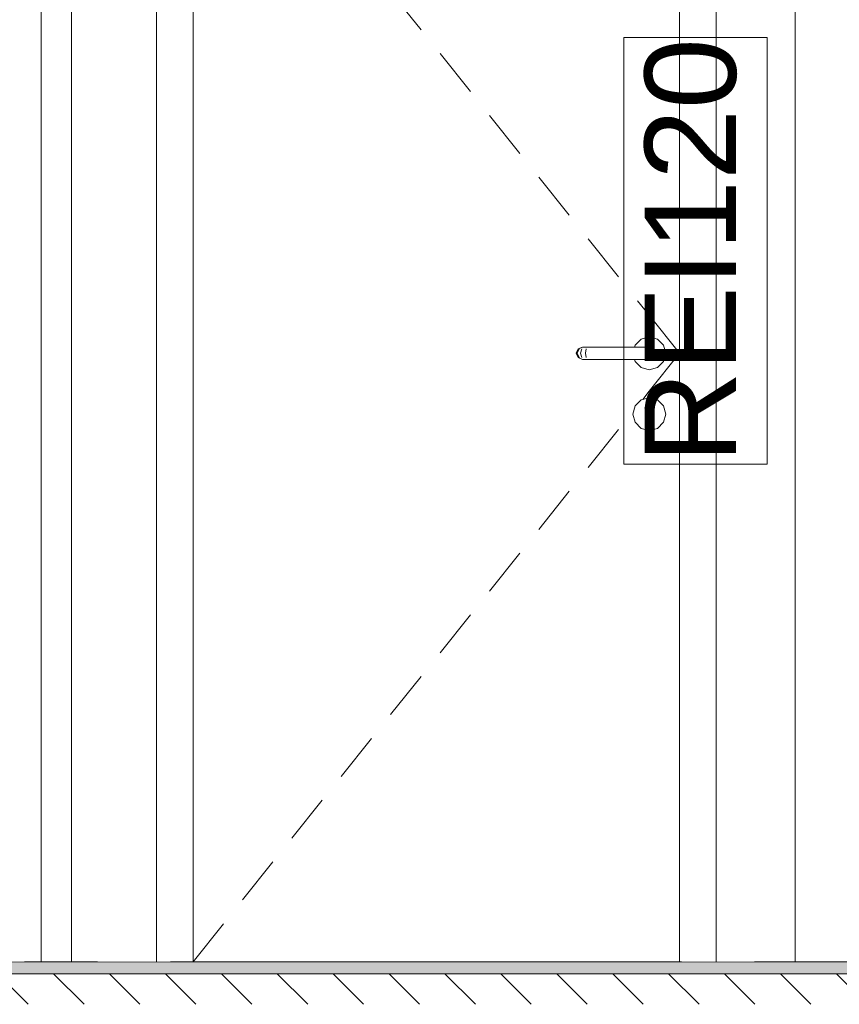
# Model space of a CAD drawing. Header units: millimetres. Extents: x 90539 to 127778, y -34922 to 14506.
# Tile 33 of 256: x 100673 to 102020, y 2820 to 4438. Entities that reach past the tile are written whole.
import ezdxf

# ---------------------------------------------------------------- set-up
doc = ezdxf.new("R2010")
doc.units = ezdxf.units.MM
doc.header["$MEASUREMENT"] = 0
doc.linetypes.add('Przerywana', pattern=[240, 120, -120])
doc.linetypes.add('Wipeout_Contour', pattern=[1000, 0, -1000])
for name, color, linetype, lineweight, true_color in [('0_Nr_pióra__85', 7, 'Continuous', 13, 0x80c2ff), ('Nowe_A-Wymiary-Wewnętrzne_Nr_pióra__45', 7, 'Continuous', 15, 0x40a5ff), ('Nowe_A-Wymiary-Wewnętrzne_Nr_pióra__85', 7, 'Continuous', 13, 0x80c2ff), ('Nowe_A-Wymiary-Zewnętrzne_Nr_pióra__45', 7, 'Continuous', 15, 0x40a5ff), ('Nowe_A-Wymiary-Zewnętrzne_Nr_pióra__85', 7, 'Continuous', 13, 0x80c2ff)]:
    doc.layers.add(name, color=color, linetype=linetype, lineweight=lineweight, true_color=true_color)
for name, color, linetype in [('Nowe_A-Posadzki', 7, 'Continuous'), ('Nowe_A-Wymiary-Wewnętrzne', 7, 'Continuous'), ('Nowe_A-Wymiary-Zewnętrzne', 7, 'Continuous'), ('Nowe_A-Ściany-Wewnętrzne', 7, 'Continuous'), ('Nowe_Drzwi Archicad', 7, 'Continuous')]:
    doc.layers.add(name, color=color, linetype=linetype)
for name, color, linetype, lineweight in [('Nowe_A-Posadzki_Nr_pióra__9', 7, 'Continuous', 13), ('Nowe_A-PPOŻ_Nr_pióra__20', 1, 'Continuous', 13), ('Nowe_A-Wymiary-Wewnętrzne_Nr_pióra__46', 5, 'Continuous', 15), ('Nowe_A-Wymiary-Zewnętrzne_Nr_pióra__46', 5, 'Continuous', 15), ('Nowe_Drzwi Archicad_Nr_pióra__23', 7, 'Continuous', 15), ('Nowe_Drzwi Archicad_Nr_pióra__3', 7, 'Continuous', 13), ('Nowe_Drzwi Archicad_Nr_pióra__87', 7, 'Continuous', 13)]:
    doc.layers.add(name, color=color, linetype=linetype, lineweight=lineweight)
doc.styles.add('STYL_AUTOMATYCZNY_1', font='arial.ttf')
doc.styles.add('STYL_AUTOMATYCZNY_2', font='arial.ttf')
doc.dimstyles.new('STYL_AUTOMATYCZNY__1', dxfattribs={"dimtxt": 125, "dimasz": 47.5, "dimexe": 0.18, "dimexo": 20, "dimgap": 0, "dimtad": 1, "dimdec": 1, "dimlfac": 0.1, "dimzin": 0, "dimdsep": 46, "dimtxsty": 'STYL_AUTOMATYCZNY_2', "dimblk": 'ARROWHEAD_11', "dimblk1": 'ARROWHEAD_11', "dimblk2": 'ARROWHEAD_11', "dimcen": 0.09, "dimclrd": 256, "dimclre": 256, "dimclrt": 5, "dimadec": 1, "dimazin": 0, "dimtfac": 1, "dimtdec": 4, "dimtmove": 0, "dimatfit": 3, "dimfxl": 0, "dimtolj": 1, "dimtzin": 0, "dimarcsym": 0})

# ---------------------------------------------------------------- blocks, each defined once
blk = doc.blocks.new('ElemPrzekroju_54')
at = {"color": 254, "linetype": 'Wipeout_Contour', "lineweight": 0, "ltscale": 510610.455212}
blk.add_wipeout([(101947.6, 4940), (101947.6, 2890), (102092.6, 2890), (102092.6, 4890), (102092.6, 4940)], dxfattribs=at).dxf.layer = 'Nowe_A-Ściany-Wewnętrzne'
blk = doc.blocks.new('ElemPrzekroju_324')
at = {"layer": 'Nowe_A-Posadzki', "linetype": 'Continuous', "lineweight": 0, "true_color": 0xbb9a81}
blk.add_hatch(color=33, dxfattribs=at).paths.add_polyline_path([(107317.6, 2890), (99177.6, 2890), (99177.6, 2870), (107317.6, 2870)])
at = {"layer": 'Nowe_A-Posadzki', "linetype": 'Continuous', "lineweight": 0, "true_color": 0x000000}
h = blk.add_hatch(dxfattribs=at)
h.set_pattern_fill('Cegła_zwykła', color=18, style=0, pattern_type=2)
h.set_pattern_definition([(135, (0, 0), (45.96194, 45.96194), [])])
h.paths.add_polyline_path([(99177.6, 2870), (99177.6, 2820), (107317.6, 2820), (107317.6, 2870)])
at = {"layer": 'Nowe_A-Posadzki_Nr_pióra__9', "color": 7, "linetype": 'Continuous', "lineweight": 13}
for p, q in [((100707.6, 2890), (99177.6, 2890)), ((107317.6, 2870), (99177.6, 2870))]:
    blk.add_line(p, q, dxfattribs=at)
at = {"layer": 'Nowe_A-Posadzki_Nr_pióra__9', "color": 7, "linetype": 'Continuous', "lineweight": 13, "flags": 128}
blk.add_lwpolyline([(107317.6, 2890), (102207.6, 2890), (102167.6, 2890), (100757.6, 2890)], dxfattribs=at)
blk = doc.blocks.new('ElemPrzekroju_379')
at = {"color": 254, "linetype": 'Wipeout_Contour', "lineweight": 0, "ltscale": 998993.067359}
blk.add_wipeout([(99177.6, 5426), (99177.6, 4515), (99207.6, 4515), (99207.6, 4490), (99177.6, 4490), (99177.6, 2890), (100707.6, 2890), (100707.6, 4990), (100707.6, 5040), (100707.6, 5426)], dxfattribs=at).dxf.layer = 'Nowe_A-Ściany-Wewnętrzne'
at = {"color": 254, "linetype": 'Wipeout_Contour', "lineweight": 0, "ltscale": 1115351.331675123}
blk.add_wipeout([(100747.6, 5040), (100757.6, 5040), (100757.6, 2890), (100897.6, 2890), (100897.6, 4940), (101817.6, 4940), (101817.6, 2890), (101947.6, 2890), (101947.6, 4940), (101947.6, 5426), (100747.6, 5426)], dxfattribs=at).dxf.layer = 'Nowe_A-Ściany-Wewnętrzne'
blk = doc.blocks.new('ElemPrzekroju_380')
at = {"layer": 'Nowe_Drzwi Archicad_Nr_pióra__3', "color": 7, "linetype": 'Continuous', "lineweight": 13}
for p, q in [((101282.4, 4483.9), (101332.4, 4421.5)), ((101363.6, 4382.4), (101413.6, 4320)), ((101444.9, 4280.9), (101494.8, 4218.5)), ((101526.1, 4179.4), (101576, 4116.9)), ((101607.3, 4077.9), (101657.3, 4015.4)), ((101688.5, 3976.4), (101707.6, 3952.5)), ((101607.3, 3702.1), (101657.3, 3764.6)), ((101526.1, 3600.6), (101576, 3663.1)), ((101444.9, 3499.1), (101494.8, 3561.5)), ((101363.6, 3397.6), (101413.6, 3460)), ((101282.4, 3296.1), (101332.4, 3358.5)), ((101201.2, 3194.5), (101251.2, 3257)), ((101120, 3093), (101170, 3155.5)), ((101038.8, 2991.5), (101088.8, 3054))]:
    blk.add_line(p, q, dxfattribs=at)
at = {"color": 254, "linetype": 'Wipeout_Contour', "lineweight": 0, "ltscale": 404029.903484}
blk.add_wipeout([(100897.6, 2890), (100957.6, 2890), (100957.6, 4890), (100897.6, 4890)], dxfattribs=at).dxf.layer = 'Nowe_Drzwi Archicad'
at = {"color": 254, "linetype": 'Wipeout_Contour', "lineweight": 0, "ltscale": 407467.206473}
blk.add_wipeout([(101817.6, 2890), (101817.6, 4890), (101757.6, 4890), (101757.6, 2890)], dxfattribs=at).dxf.layer = 'Nowe_Drzwi Archicad'
at = {"color": 254, "linetype": 'Wipeout_Contour', "lineweight": 0, "ltscale": 1832078.204624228}
blk.add_wipeout([(101707.6, 3880), (101683.3, 3880), (101684.2, 3876.5), (101694.1, 3866.6), (101707.6, 3863), (101721.1, 3866.6), (101731, 3876.5), (101734.6, 3890), (101731, 3903.5), (101721.1, 3913.4), (101707.6, 3917), (101694.1, 3913.4), (101684.2, 3903.5), (101683.3, 3900), (101707.6, 3900), (101714.7, 3897.1), (101717.6, 3890), (101714.7, 3882.9)], dxfattribs=at).dxf.layer = 'Nowe_Drzwi Archicad'
at = {"color": 254, "linetype": 'Wipeout_Contour', "lineweight": 0, "ltscale": 610609.331051}
blk.add_wipeout([(101700.1, 3799.7), (101700.9, 3801.6), (101694.1, 3813.3), (101684.3, 3803.4), (101702.6, 3792.9), (101702.6, 3794.4)], dxfattribs=at).dxf.layer = 'Nowe_Drzwi Archicad'
at = {"layer": 'Nowe_Drzwi Archicad_Nr_pióra__3', "color": 7, "linetype": 'Continuous', "lineweight": 13}
for p, q in [((100897.6, 2890), (100897.6, 4890)), ((100957.6, 4890), (100957.6, 2890)), ((101757.6, 2890), (101757.6, 4890)), ((101817.6, 4890), (101817.6, 2890)), ((101694.1, 3913.4), (101707.6, 3917)), ((101707.6, 3917), (101721.1, 3913.4)), ((101731, 3903.5), (101734.6, 3890)), ((101734.6, 3890), (101731, 3876.5)), ((101707.6, 3863), (101694.1, 3866.6)), ((101721.1, 3866.6), (101707.6, 3863)), ((100957.6, 2890), (101007.6, 2952.5))]:
    blk.add_line(p, q, dxfattribs=at)
at = {"color": 254, "linetype": 'Wipeout_Contour', "lineweight": 0, "ltscale": 407158.178925}
blk.add_wipeout([(101717.6, 3890), (101715.9, 3890), (101713.1, 3882.9), (101714.7, 3882.9)], dxfattribs=at).dxf.layer = 'Nowe_Drzwi Archicad'
at = {"color": 254, "linetype": 'Wipeout_Contour', "lineweight": 0, "ltscale": 407053.005455}
blk.add_wipeout([(101702.6, 3792.9), (101684.3, 3803.4), (101680.7, 3790), (101702.6, 3790)], dxfattribs=at).dxf.layer = 'Nowe_Drzwi Archicad'
at = {"color": 254, "linetype": 'Wipeout_Contour', "lineweight": 0, "ltscale": 407140.631632}
blk.add_wipeout([(101707.6, 3900), (101706.5, 3900), (101713.1, 3897.1), (101714.7, 3897.1)], dxfattribs=at).dxf.layer = 'Nowe_Drzwi Archicad'
at = {"color": 254, "linetype": 'Wipeout_Contour', "lineweight": 0, "ltscale": 407138.021938}
blk.add_wipeout([(101714.7, 3882.9), (101713.1, 3882.9), (101706.5, 3880), (101707.6, 3880)], dxfattribs=at).dxf.layer = 'Nowe_Drzwi Archicad'
at = {"color": 254, "linetype": 'Wipeout_Contour', "lineweight": 0, "ltscale": 508868.322528}
blk.add_wipeout([(101702.2, 3805.1), (101707.6, 3807.4), (101707.6, 3816.9), (101694.1, 3813.3), (101700.9, 3801.6)], dxfattribs=at).dxf.layer = 'Nowe_Drzwi Archicad'
at = {"color": 254, "linetype": 'Wipeout_Contour', "lineweight": 0, "ltscale": 407051.847024}
blk.add_wipeout([(101702.6, 3790), (101680.7, 3790), (101684.3, 3776.5), (101702.6, 3787.1)], dxfattribs=at).dxf.layer = 'Nowe_Drzwi Archicad'
at = {"color": 254, "linetype": 'Wipeout_Contour', "lineweight": 0, "ltscale": 407159.259853}
blk.add_wipeout([(101714.7, 3897.1), (101713.1, 3897.1), (101715.9, 3890), (101717.6, 3890)], dxfattribs=at).dxf.layer = 'Nowe_Drzwi Archicad'
at = {"color": 254, "linetype": 'Wipeout_Contour', "lineweight": 0, "ltscale": 407041.911994}
blk.add_wipeout([(101684.2, 3803.5), (101684.3, 3803.4), (101694.1, 3813.3), (101694.1, 3813.4)], dxfattribs=at).dxf.layer = 'Nowe_Drzwi Archicad'
at = {"color": 254, "linetype": 'Wipeout_Contour', "lineweight": 0, "ltscale": 508920.578183}
blk.add_wipeout([(101713, 3805.1), (101714.3, 3801.6), (101721, 3813.3), (101707.6, 3816.9), (101707.6, 3807.4)], dxfattribs=at).dxf.layer = 'Nowe_Drzwi Archicad'
at = {"color": 254, "linetype": 'Wipeout_Contour', "lineweight": 0, "ltscale": 407063.705482}
blk.add_wipeout([(101702.6, 3787.1), (101684.3, 3776.5), (101694.1, 3766.7), (101702.6, 3781.3)], dxfattribs=at).dxf.layer = 'Nowe_Drzwi Archicad'
at = {"color": 254, "linetype": 'Wipeout_Contour', "lineweight": 0, "ltscale": 407144.686012}
blk.add_wipeout([(101715.9, 3890), (101710.4, 3890), (101708.3, 3882.9), (101713.1, 3882.9)], dxfattribs=at).dxf.layer = 'Nowe_Drzwi Archicad'
at = {"color": 254, "linetype": 'Wipeout_Contour', "lineweight": 0, "ltscale": 407013.236969}
blk.add_wipeout([(101680.6, 3790), (101680.7, 3790), (101684.3, 3803.4), (101684.2, 3803.5)], dxfattribs=at).dxf.layer = 'Nowe_Drzwi Archicad'
at = {"color": 254, "linetype": 'Wipeout_Contour', "lineweight": 0, "ltscale": 407089.567039}
blk.add_wipeout([(101694.1, 3813.4), (101694.1, 3813.3), (101707.6, 3816.9), (101707.6, 3817)], dxfattribs=at).dxf.layer = 'Nowe_Drzwi Archicad'
at = {"color": 254, "linetype": 'Wipeout_Contour', "lineweight": 0, "ltscale": 610637.264087}
blk.add_wipeout([(101707.6, 3763.1), (101707.6, 3772.5), (101704.1, 3774), (101702.6, 3777.5), (101702.6, 3781.3), (101694.1, 3766.7)], dxfattribs=at).dxf.layer = 'Nowe_Drzwi Archicad'
at = {"color": 254, "linetype": 'Wipeout_Contour', "lineweight": 0, "ltscale": 407129.98725}
blk.add_wipeout([(101706.5, 3900), (101703.2, 3900), (101708.3, 3897.1), (101713.1, 3897.1)], dxfattribs=at).dxf.layer = 'Nowe_Drzwi Archicad'
at = {"color": 254, "linetype": 'Wipeout_Contour', "lineweight": 0, "ltscale": 407127.377489}
blk.add_wipeout([(101713.1, 3882.9), (101708.3, 3882.9), (101703.2, 3880), (101706.5, 3880)], dxfattribs=at).dxf.layer = 'Nowe_Drzwi Archicad'
at = {"color": 254, "linetype": 'Wipeout_Contour', "lineweight": 0, "ltscale": 407011.229665}
blk.add_wipeout([(101684.2, 3776.5), (101684.3, 3776.5), (101680.7, 3790), (101680.6, 3790)], dxfattribs=at).dxf.layer = 'Nowe_Drzwi Archicad'
at = {"color": 254, "linetype": 'Wipeout_Contour', "lineweight": 0, "ltscale": 610693.183985}
blk.add_wipeout([(101721, 3766.7), (101712.6, 3781.3), (101712.6, 3777.5), (101711.1, 3774), (101707.6, 3772.5), (101707.6, 3763.1)], dxfattribs=at).dxf.layer = 'Nowe_Drzwi Archicad'
at = {"layer": 'Nowe_Drzwi Archicad_Nr_pióra__3', "color": 7, "linetype": 'Continuous', "lineweight": 13}
for p, q in [((101731, 3876.5), (101721.1, 3866.6)), ((101680.6, 3790), (101684.2, 3803.5))]:
    blk.add_line(p, q, dxfattribs=at)
at = {"color": 254, "linetype": 'Wipeout_Contour', "lineweight": 0, "ltscale": 407145.766974}
blk.add_wipeout([(101713.1, 3897.1), (101708.3, 3897.1), (101710.4, 3890), (101715.9, 3890)], dxfattribs=at).dxf.layer = 'Nowe_Drzwi Archicad'
at = {"color": 254, "linetype": 'Wipeout_Contour', "lineweight": 0, "ltscale": 407036.427795}
blk.add_wipeout([(101694.1, 3766.6), (101694.1, 3766.7), (101684.3, 3776.5), (101684.2, 3776.5)], dxfattribs=at).dxf.layer = 'Nowe_Drzwi Archicad'
at = {"layer": 'Nowe_Drzwi Archicad_Nr_pióra__3', "color": 7, "linetype": 'Continuous', "lineweight": 13}
for p, q in [((101721.1, 3913.4), (101731, 3903.5)), ((101684.2, 3776.5), (101680.6, 3790))]:
    blk.add_line(p, q, dxfattribs=at)
at = {"color": 254, "linetype": 'Wipeout_Contour', "lineweight": 0, "ltscale": 407119.067542}
blk.add_wipeout([(101710.4, 3890), (101702.2, 3890), (101701.1, 3882.9), (101708.3, 3882.9)], dxfattribs=at).dxf.layer = 'Nowe_Drzwi Archicad'
at = {"color": 254, "linetype": 'Wipeout_Contour', "lineweight": 0, "ltscale": 407082.076175}
blk.add_wipeout([(101707.6, 3763), (101707.6, 3763.1), (101694.1, 3766.7), (101694.1, 3766.6)], dxfattribs=at).dxf.layer = 'Nowe_Drzwi Archicad'
at = {"color": 254, "linetype": 'Wipeout_Contour', "lineweight": 0, "ltscale": 407109.941347}
blk.add_wipeout([(101703.2, 3900), (101698.3, 3900), (101701.1, 3897.1), (101708.3, 3897.1)], dxfattribs=at).dxf.layer = 'Nowe_Drzwi Archicad'
at = {"color": 254, "linetype": 'Wipeout_Contour', "lineweight": 0, "ltscale": 407107.331462}
blk.add_wipeout([(101708.3, 3882.9), (101701.1, 3882.9), (101698.3, 3880), (101703.2, 3880)], dxfattribs=at).dxf.layer = 'Nowe_Drzwi Archicad'
at = {"color": 254, "linetype": 'Wipeout_Contour', "lineweight": 0, "ltscale": 407158.208866}
blk.add_wipeout([(101712.6, 3781.3), (101721, 3766.7), (101730.9, 3776.5), (101712.6, 3787.1)], dxfattribs=at).dxf.layer = 'Nowe_Drzwi Archicad'
at = {"color": 254, "linetype": 'Wipeout_Contour', "lineweight": 0, "ltscale": 407120.148567}
blk.add_wipeout([(101708.3, 3897.1), (101701.1, 3897.1), (101702.2, 3890), (101710.4, 3890)], dxfattribs=at).dxf.layer = 'Nowe_Drzwi Archicad'
at = {"color": 254, "linetype": 'Wipeout_Contour', "lineweight": 0, "ltscale": 610733.730922}
blk.add_wipeout([(101715.1, 3799.7), (101712.6, 3794.4), (101712.6, 3792.9), (101730.9, 3803.4), (101721, 3813.3), (101714.3, 3801.6)], dxfattribs=at).dxf.layer = 'Nowe_Drzwi Archicad'
at = {"color": 254, "linetype": 'Wipeout_Contour', "lineweight": 0, "ltscale": 407135.946653}
blk.add_wipeout([(101721.1, 3766.6), (101721, 3766.7), (101707.6, 3763.1), (101707.6, 3763)], dxfattribs=at).dxf.layer = 'Nowe_Drzwi Archicad'
at = {"layer": 'Nowe_Drzwi Archicad_Nr_pióra__3', "color": 7, "linetype": 'Continuous', "lineweight": 13}
for p, q in [((101713.1, 3897.1), (101715.9, 3890)), ((101715.9, 3890), (101713.1, 3882.9)), ((101714.7, 3897.1), (101717.6, 3890)), ((101717.6, 3890), (101714.7, 3882.9))]:
    blk.add_line(p, q, dxfattribs=at)
at = {"color": 254, "linetype": 'Wipeout_Contour', "lineweight": 0, "ltscale": 407087.242886}
blk.add_wipeout([(101702.2, 3890), (101693.6, 3890), (101693.3, 3882.9), (101701.1, 3882.9)], dxfattribs=at).dxf.layer = 'Nowe_Drzwi Archicad'
at = {"color": 254, "linetype": 'Wipeout_Contour', "lineweight": 0, "ltscale": 407143.436596}
blk.add_wipeout([(101707.6, 3817), (101707.6, 3816.9), (101721, 3813.3), (101721.1, 3813.4)], dxfattribs=at).dxf.layer = 'Nowe_Drzwi Archicad'
at = {"color": 254, "linetype": 'Wipeout_Contour', "lineweight": 0, "ltscale": 407183.591484}
blk.add_wipeout([(101731, 3776.5), (101730.9, 3776.5), (101721, 3766.7), (101721.1, 3766.6)], dxfattribs=at).dxf.layer = 'Nowe_Drzwi Archicad'
at = {"color": 254, "linetype": 'Wipeout_Contour', "lineweight": 0, "ltscale": 407084.353359}
blk.add_wipeout([(101698.3, 3900), (101692.6, 3900), (101693.3, 3897.1), (101701.1, 3897.1)], dxfattribs=at).dxf.layer = 'Nowe_Drzwi Archicad'
at = {"color": 254, "linetype": 'Wipeout_Contour', "lineweight": 0, "ltscale": 407081.743315}
blk.add_wipeout([(101701.1, 3882.9), (101693.3, 3882.9), (101692.6, 3880), (101698.3, 3880)], dxfattribs=at).dxf.layer = 'Nowe_Drzwi Archicad'
at = {"color": 254, "linetype": 'Wipeout_Contour', "lineweight": 0, "ltscale": 407172.484818}
blk.add_wipeout([(101712.6, 3787.1), (101730.9, 3776.5), (101734.5, 3790), (101712.6, 3790)], dxfattribs=at).dxf.layer = 'Nowe_Drzwi Archicad'
at = {"layer": 'Nowe_Drzwi Archicad_Nr_pióra__3', "color": 7, "linetype": 'Continuous', "lineweight": 13}
for p, q in [((101706.5, 3880), (101703.2, 3880)), ((101707.6, 3880), (101706.5, 3880))]:
    blk.add_line(p, q, dxfattribs=at)
at = {"color": 254, "linetype": 'Wipeout_Contour', "lineweight": 0, "ltscale": 407088.323992}
blk.add_wipeout([(101701.1, 3897.1), (101693.3, 3897.1), (101693.6, 3890), (101702.2, 3890)], dxfattribs=at).dxf.layer = 'Nowe_Drzwi Archicad'
at = {"color": 254, "linetype": 'Wipeout_Contour', "lineweight": 0, "ltscale": 407173.642786}
blk.add_wipeout([(101712.6, 3790), (101734.5, 3790), (101730.9, 3803.4), (101712.6, 3792.9)], dxfattribs=at).dxf.layer = 'Nowe_Drzwi Archicad'
at = {"layer": 'Nowe_Drzwi Archicad_Nr_pióra__3', "color": 7, "linetype": 'Continuous', "lineweight": 13}
for p, q in [((101707.6, 3952.5), (101757.6, 3890)), ((101706.5, 3900), (101703.2, 3900)), ((101707.6, 3900), (101706.5, 3900)), ((101707.6, 3900), (101714.7, 3897.1)), ((101707.6, 3827.5), (101757.6, 3890)), ((101708.3, 3897.1), (101710.4, 3890)), ((101710.4, 3890), (101708.3, 3882.9)), ((101714.7, 3882.9), (101707.6, 3880))]:
    blk.add_line(p, q, dxfattribs=at)
at = {"color": 254, "linetype": 'Wipeout_Contour', "lineweight": 0, "ltscale": 406907.456043}
blk.add_wipeout([(101693.6, 3890), (101611.6, 3890), (101611.9, 3882.9), (101693.3, 3882.9)], dxfattribs=at).dxf.layer = 'Nowe_Drzwi Archicad'
at = {"color": 254, "linetype": 'Wipeout_Contour', "lineweight": 0, "ltscale": 407189.073842}
blk.add_wipeout([(101721.1, 3813.4), (101721, 3813.3), (101730.9, 3803.4), (101731, 3803.5)], dxfattribs=at).dxf.layer = 'Nowe_Drzwi Archicad'
at = {"color": 254, "linetype": 'Wipeout_Contour', "lineweight": 0, "ltscale": 407212.255375}
blk.add_wipeout([(101734.6, 3790), (101734.5, 3790), (101730.9, 3776.5), (101731, 3776.5)], dxfattribs=at).dxf.layer = 'Nowe_Drzwi Archicad'
at = {"color": 254, "linetype": 'Wipeout_Contour', "lineweight": 0, "ltscale": 406909.303397}
blk.add_wipeout([(101692.6, 3900), (101612.6, 3900), (101611.9, 3897.1), (101693.3, 3897.1)], dxfattribs=at).dxf.layer = 'Nowe_Drzwi Archicad'
at = {"color": 254, "linetype": 'Wipeout_Contour', "lineweight": 0, "ltscale": 406906.692234}
blk.add_wipeout([(101693.3, 3882.9), (101611.9, 3882.9), (101612.6, 3880), (101692.6, 3880)], dxfattribs=at).dxf.layer = 'Nowe_Drzwi Archicad'
at = {"color": 254, "linetype": 'Wipeout_Contour', "lineweight": 0, "ltscale": 1424903.880245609}
blk.add_wipeout([(101700.1, 3799.7), (101702.6, 3794.4), (101702.6, 3777.5), (101704.1, 3774), (101707.6, 3772.5), (101711.1, 3774), (101712.6, 3777.5), (101712.6, 3787.1), (101712.6, 3790), (101712.6, 3794.4), (101715.1, 3799.7), (101713, 3805.1), (101707.6, 3807.4), (101702.2, 3805.1)], dxfattribs=at).dxf.layer = 'Nowe_Drzwi Archicad'
at = {"color": 254, "linetype": 'Wipeout_Contour', "lineweight": 0, "ltscale": 407214.261759}
blk.add_wipeout([(101731, 3803.5), (101730.9, 3803.4), (101734.5, 3790), (101734.6, 3790)], dxfattribs=at).dxf.layer = 'Nowe_Drzwi Archicad'
at = {"layer": 'Nowe_Drzwi Archicad_Nr_pióra__3', "color": 7, "linetype": 'Continuous', "lineweight": 13}
for p, q in [((101684.2, 3876.5), (101683.3, 3880)), ((101694.1, 3866.6), (101684.2, 3876.5)), ((101698.3, 3880), (101692.6, 3880)), ((101703.2, 3880), (101698.3, 3880)), ((101696.9, 3814.1), (101707.6, 3827.5)), ((101684.2, 3803.5), (101694.1, 3813.4)), ((101694.1, 3813.4), (101707.6, 3817)), ((101700.9, 3801.6), (101702.2, 3805.1)), ((101702.2, 3805.1), (101707.6, 3807.4)), ((101707.6, 3817), (101721.1, 3813.4)), ((101707.6, 3807.4), (101713, 3805.1)), ((101713, 3805.1), (101714.3, 3801.6)), ((101721.1, 3813.4), (101731, 3803.5)), ((101731, 3803.5), (101734.6, 3790)), ((101700.1, 3799.7), (101700.9, 3801.6)), ((101702.6, 3792.9), (101702.6, 3794.4)), ((101702.6, 3792.9), (101702.6, 3790)), ((101702.6, 3790), (101702.6, 3787.1)), ((101702.6, 3787.1), (101702.6, 3781.3)), ((101715.1, 3799.7), (101712.6, 3794.4)), ((101712.6, 3794.4), (101712.6, 3792.9)), ((101712.6, 3792.9), (101712.6, 3790)), ((101712.6, 3790), (101712.6, 3787.1)), ((101712.6, 3787.1), (101712.6, 3781.3)), ((101714.3, 3801.6), (101715.1, 3799.7)), ((101734.6, 3790), (101731, 3776.5)), ((101694.1, 3766.6), (101684.2, 3776.5)), ((101702.6, 3781.3), (101702.6, 3777.5)), ((101704.1, 3774), (101702.6, 3777.5)), ((101707.6, 3772.5), (101704.1, 3774)), ((101711.1, 3774), (101707.6, 3772.5)), ((101712.6, 3777.5), (101711.1, 3774)), ((101712.6, 3781.3), (101712.6, 3777.5)), ((101731, 3776.5), (101721.1, 3766.6)), ((101707.6, 3763), (101694.1, 3766.6)), ((101721.1, 3766.6), (101707.6, 3763))]:
    blk.add_line(p, q, dxfattribs=at)
at = {"color": 254, "linetype": 'Wipeout_Contour', "lineweight": 0, "ltscale": 406908.537623}
blk.add_wipeout([(101693.3, 3897.1), (101611.9, 3897.1), (101611.6, 3890), (101693.6, 3890)], dxfattribs=at).dxf.layer = 'Nowe_Drzwi Archicad'
at = {"layer": 'Nowe_Drzwi Archicad_Nr_pióra__3', "color": 7, "linetype": 'Continuous', "lineweight": 13}
for p, q in [((101683.3, 3900), (101684.2, 3903.5)), ((101684.2, 3903.5), (101694.1, 3913.4)), ((101698.3, 3900), (101692.6, 3900)), ((101703.2, 3900), (101698.3, 3900)), ((101701.1, 3897.1), (101702.2, 3890)), ((101702.2, 3890), (101701.1, 3882.9))]:
    blk.add_line(p, q, dxfattribs=at)
at = {"color": 254, "linetype": 'Wipeout_Contour', "lineweight": 0, "ltscale": 406727.669277}
blk.add_wipeout([(101611.6, 3890), (101603, 3890), (101604.1, 3882.9), (101611.9, 3882.9)], dxfattribs=at).dxf.layer = 'Nowe_Drzwi Archicad'
at = {"color": 254, "linetype": 'Wipeout_Contour', "lineweight": 0, "ltscale": 406734.253509}
blk.add_wipeout([(101612.6, 3900), (101606.9, 3900), (101604.1, 3897.1), (101611.9, 3897.1)], dxfattribs=at).dxf.layer = 'Nowe_Drzwi Archicad'
at = {"color": 254, "linetype": 'Wipeout_Contour', "lineweight": 0, "ltscale": 406731.641226}
blk.add_wipeout([(101611.9, 3882.9), (101604.1, 3882.9), (101606.9, 3880), (101612.6, 3880)], dxfattribs=at).dxf.layer = 'Nowe_Drzwi Archicad'
at = {"color": 254, "linetype": 'Wipeout_Contour', "lineweight": 0, "ltscale": 406728.751331}
blk.add_wipeout([(101611.9, 3897.1), (101604.1, 3897.1), (101603, 3890), (101611.6, 3890)], dxfattribs=at).dxf.layer = 'Nowe_Drzwi Archicad'
at = {"color": 254, "linetype": 'Wipeout_Contour', "lineweight": 0, "ltscale": 406695.844668}
blk.add_wipeout([(101603, 3890), (101594.8, 3890), (101596.9, 3882.9), (101604.1, 3882.9)], dxfattribs=at).dxf.layer = 'Nowe_Drzwi Archicad'
at = {"color": 254, "linetype": 'Wipeout_Contour', "lineweight": 0, "ltscale": 406708.665557}
blk.add_wipeout([(101606.9, 3900), (101602, 3900), (101596.9, 3897.1), (101604.1, 3897.1)], dxfattribs=at).dxf.layer = 'Nowe_Drzwi Archicad'
at = {"color": 254, "linetype": 'Wipeout_Contour', "lineweight": 0, "ltscale": 406706.053114}
blk.add_wipeout([(101604.1, 3882.9), (101596.9, 3882.9), (101602, 3880), (101606.9, 3880)], dxfattribs=at).dxf.layer = 'Nowe_Drzwi Archicad'
at = {"layer": 'Nowe_Drzwi Archicad_Nr_pióra__3', "color": 7, "linetype": 'Continuous', "lineweight": 13}
for p, q in [((101692.6, 3900), (101612.6, 3900)), ((101692.6, 3880), (101612.6, 3880))]:
    blk.add_line(p, q, dxfattribs=at)
at = {"color": 254, "linetype": 'Wipeout_Contour', "lineweight": 0, "ltscale": 406696.926801}
blk.add_wipeout([(101604.1, 3897.1), (101596.9, 3897.1), (101594.8, 3890), (101603, 3890)], dxfattribs=at).dxf.layer = 'Nowe_Drzwi Archicad'
at = {"color": 254, "linetype": 'Wipeout_Contour', "lineweight": 0, "ltscale": 406670.22624}
blk.add_wipeout([(101594.8, 3890), (101589.3, 3890), (101592.1, 3882.9), (101596.9, 3882.9)], dxfattribs=at).dxf.layer = 'Nowe_Drzwi Archicad'
at = {"color": 254, "linetype": 'Wipeout_Contour', "lineweight": 0, "ltscale": 406688.619687}
blk.add_wipeout([(101602, 3900), (101598.7, 3900), (101592.1, 3897.1), (101596.9, 3897.1)], dxfattribs=at).dxf.layer = 'Nowe_Drzwi Archicad'
at = {"color": 254, "linetype": 'Wipeout_Contour', "lineweight": 0, "ltscale": 406686.007119}
blk.add_wipeout([(101596.9, 3882.9), (101592.1, 3882.9), (101598.7, 3880), (101602, 3880)], dxfattribs=at).dxf.layer = 'Nowe_Drzwi Archicad'
at = {"layer": 'Nowe_Drzwi Archicad_Nr_pióra__3', "color": 7, "linetype": 'Continuous', "lineweight": 13}
for p, q in [((101612.6, 3900), (101606.9, 3900)), ((101612.6, 3880), (101606.9, 3880))]:
    blk.add_line(p, q, dxfattribs=at)
at = {"color": 254, "linetype": 'Wipeout_Contour', "lineweight": 0, "ltscale": 406671.308438}
blk.add_wipeout([(101596.9, 3897.1), (101592.1, 3897.1), (101589.3, 3890), (101594.8, 3890)], dxfattribs=at).dxf.layer = 'Nowe_Drzwi Archicad'
at = {"color": 254, "linetype": 'Wipeout_Contour', "lineweight": 0, "ltscale": 406656.733355}
blk.add_wipeout([(101589.3, 3890), (101587.6, 3890), (101590.5, 3882.9), (101592.1, 3882.9)], dxfattribs=at).dxf.layer = 'Nowe_Drzwi Archicad'
at = {"color": 254, "linetype": 'Wipeout_Contour', "lineweight": 0, "ltscale": 406677.975324}
blk.add_wipeout([(101598.7, 3900), (101597.6, 3900), (101590.5, 3897.1), (101592.1, 3897.1)], dxfattribs=at).dxf.layer = 'Nowe_Drzwi Archicad'
at = {"color": 254, "linetype": 'Wipeout_Contour', "lineweight": 0, "ltscale": 406675.36269}
blk.add_wipeout([(101592.1, 3882.9), (101590.5, 3882.9), (101597.6, 3880), (101598.7, 3880)], dxfattribs=at).dxf.layer = 'Nowe_Drzwi Archicad'
at = {"layer": 'Nowe_Drzwi Archicad_Nr_pióra__3', "color": 7, "linetype": 'Continuous', "lineweight": 13}
for p, q in [((101606.9, 3900), (101602, 3900)), ((101604.1, 3897.1), (101603, 3890)), ((101603, 3890), (101604.1, 3882.9)), ((101598.7, 3880), (101597.6, 3880)), ((101602, 3880), (101598.7, 3880)), ((101606.9, 3880), (101602, 3880))]:
    blk.add_line(p, q, dxfattribs=at)
at = {"color": 254, "linetype": 'Wipeout_Contour', "lineweight": 0, "ltscale": 406657.815587}
blk.add_wipeout([(101592.1, 3897.1), (101590.5, 3897.1), (101587.6, 3890), (101589.3, 3890)], dxfattribs=at).dxf.layer = 'Nowe_Drzwi Archicad'
at = {"layer": 'Nowe_Drzwi Archicad_Nr_pióra__3', "color": 7, "linetype": 'Continuous', "lineweight": 13}
for p, q in [((101597.6, 3900), (101590.5, 3897.1)), ((101598.7, 3900), (101597.6, 3900)), ((101602, 3900), (101598.7, 3900)), ((101590.5, 3897.1), (101587.6, 3890)), ((101587.6, 3890), (101590.5, 3882.9)), ((101592.1, 3897.1), (101589.3, 3890)), ((101589.3, 3890), (101592.1, 3882.9)), ((101596.9, 3897.1), (101594.8, 3890)), ((101594.8, 3890), (101596.9, 3882.9)), ((101590.5, 3882.9), (101597.6, 3880))]:
    blk.add_line(p, q, dxfattribs=at)
blk = doc.blocks.new('ElemPrzekroju_409')
at = {"layer": 'Nowe_Drzwi Archicad_Nr_pióra__87', "color": 7, "linetype": 'Continuous', "lineweight": 13}
blk.add_line((101947.6, 2890), (101947.6, 4940), dxfattribs=at)
blk = doc.blocks.new('ElemPrzekroju_514')
at = {"layer": 'Nowe_Drzwi Archicad_Nr_pióra__23', "color": 7, "linetype": 'Continuous', "lineweight": 15}
blk.add_line((100757.6, 2890), (100707.6, 2890), dxfattribs=at)
at = {"layer": 'Nowe_Drzwi Archicad_Nr_pióra__23', "color": 7, "linetype": 'Continuous', "lineweight": 15, "flags": 128}
for points in [[(100707.6, 5040), (100707.6, 4990), (100707.6, 2890)], [(100757.6, 5040), (100757.6, 4990), (100757.6, 2890)]]:
    blk.add_lwpolyline(points, dxfattribs=at)
blk = doc.blocks.new('*D703')
at = {"layer": 'Nowe_A-Wymiary-Wewnętrzne_Nr_pióra__45', "linetype": 'Continuous', "lineweight": 15, "true_color": 0x40a5ff}
for points in [[(108300.4, 2890), (108301.4, 2885.2), (108304.1, 2881.2), (108308.1, 2878.5), (108312.9, 2877.5), (108317.7, 2878.5), (108321.8, 2881.2), (108324.5, 2885.2), (108325.4, 2890), (108324.5, 2894.8), (108321.8, 2898.8), (108317.7, 2901.5), (108312.9, 2902.5), (108308.1, 2901.5), (108304.1, 2898.8), (108301.4, 2894.8)], [(108300.4, 2540), (108301.4, 2535.2), (108304.1, 2531.2), (108308.1, 2528.5), (108312.9, 2527.5), (108317.7, 2528.5), (108321.8, 2531.2), (108324.5, 2535.2), (108325.4, 2540), (108324.5, 2544.8), (108321.8, 2548.8), (108317.7, 2551.5), (108312.9, 2552.5), (108308.1, 2551.5), (108304.1, 2548.8), (108301.4, 2544.8)]]:
    blk.add_hatch(color=161, dxfattribs=at).paths.add_polyline_path(points)
at = {"layer": 'Nowe_A-Wymiary-Wewnętrzne_Nr_pióra__45', "color": 161, "linetype": 'Continuous', "lineweight": 15, "true_color": 0x40a5ff}
for centre in [(108312.9, 2890), (108312.9, 2540)]:
    blk.add_circle(centre, 12.5, dxfattribs=at)
at = {"layer": 'Nowe_A-Wymiary-Wewnętrzne_Nr_pióra__85', "color": 151, "linetype": 'Continuous', "lineweight": 13, "true_color": 0x80c2ff}
for p, q in [((108300.4, 2890), (108266.1, 2890)), ((108359.8, 2890), (108325.4, 2890)), ((108312.9, 2552.5), (108312.9, 2877.5)), ((108300.4, 2540), (108266.1, 2540)), ((108359.8, 2540), (108325.4, 2540))]:
    blk.add_line(p, q, dxfattribs=at)
blk = doc.blocks.new('ARROWHEAD_11')
at = {"color": 0, "linetype": 'Continuous', "lineweight": 0}
blk.add_line((0, 0), (-1, 0), dxfattribs=at)
at = {"color": 0, "linetype": 'Continuous', "lineweight": 0, "const_width": 0.25, "flags": 128}
blk.add_lwpolyline([(-0.125, 0, 1), (0.125, 0, 1)], format="xyb", close=True, dxfattribs=at)
blk = doc.blocks.new('*D704')
at = {"layer": 'Nowe_A-Wymiary-Wewnętrzne_Nr_pióra__45', "linetype": 'Continuous', "lineweight": 15, "true_color": 0x40a5ff}
for points in [[(108300.4, 4960), (108301.4, 4955.2), (108304.1, 4951.2), (108308.1, 4948.5), (108312.9, 4947.5), (108317.7, 4948.5), (108321.8, 4951.2), (108324.5, 4955.2), (108325.4, 4960), (108324.5, 4964.8), (108321.8, 4968.8), (108317.7, 4971.5), (108312.9, 4972.5), (108308.1, 4971.5), (108304.1, 4968.8), (108301.4, 4964.8)], [(108300.4, 2890), (108301.4, 2885.2), (108304.1, 2881.2), (108308.1, 2878.5), (108312.9, 2877.5), (108317.7, 2878.5), (108321.8, 2881.2), (108324.5, 2885.2), (108325.4, 2890), (108324.5, 2894.8), (108321.8, 2898.8), (108317.7, 2901.5), (108312.9, 2902.5), (108308.1, 2901.5), (108304.1, 2898.8), (108301.4, 2894.8)]]:
    blk.add_hatch(color=161, dxfattribs=at).paths.add_polyline_path(points)
at = {"layer": 'Nowe_A-Wymiary-Wewnętrzne_Nr_pióra__45', "color": 161, "linetype": 'Continuous', "lineweight": 15, "true_color": 0x40a5ff}
for centre in [(108312.9, 4960), (108312.9, 2890)]:
    blk.add_circle(centre, 12.5, dxfattribs=at)
at = {"layer": 'Nowe_A-Wymiary-Wewnętrzne_Nr_pióra__85', "color": 151, "linetype": 'Continuous', "lineweight": 13, "true_color": 0x80c2ff}
for p, q in [((108300.4, 4960), (108266.1, 4960)), ((108359.8, 4960), (108325.4, 4960)), ((108312.9, 2902.5), (108312.9, 4947.5)), ((108300.4, 2890), (108266.1, 2890)), ((108359.8, 2890), (108325.4, 2890))]:
    blk.add_line(p, q, dxfattribs=at)
at = {"layer": 'Nowe_A-Wymiary-Wewnętrzne_Nr_pióra__46', "color": 5, "lineweight": 15, "char_height": 125, "attachment_point": 7, "rotation": 90, "style": 'STYL_AUTOMATYCZNY_2'}
for s, insert in [('\\A1;{\\pql;\\fArial|b0|i0|c238|p0;\\W1.000000;207,0}', (108287.9, 3877.3)), ('\\A1;{\\pql;\\fArial|b0|i0|c238|p0;\\W1.000000;35,0}', (108287.9, 2902.5))]:
    blk.add_mtext(s, dxfattribs=dict(at, insert=insert))
blk = doc.blocks.new('*D717')
at = {"layer": 'Nowe_A-Wymiary-Wewnętrzne_Nr_pióra__45', "linetype": 'Continuous', "lineweight": 15, "true_color": 0x40a5ff}
for points in [[(116511.2, 2890), (116512.1, 2885.2), (116514.8, 2881.2), (116518.9, 2878.5), (116523.7, 2877.5), (116528.4, 2878.5), (116532.5, 2881.2), (116535.2, 2885.2), (116536.2, 2890), (116535.2, 2894.8), (116532.5, 2898.8), (116528.4, 2901.5), (116523.7, 2902.5), (116518.9, 2901.5), (116514.8, 2898.8), (116512.1, 2894.8)], [(116511.2, 2540), (116512.1, 2535.2), (116514.8, 2531.2), (116518.9, 2528.5), (116523.7, 2527.5), (116528.4, 2528.5), (116532.5, 2531.2), (116535.2, 2535.2), (116536.2, 2540), (116535.2, 2544.8), (116532.5, 2548.8), (116528.4, 2551.5), (116523.7, 2552.5), (116518.9, 2551.5), (116514.8, 2548.8), (116512.1, 2544.8)]]:
    blk.add_hatch(color=161, dxfattribs=at).paths.add_polyline_path(points)
at = {"layer": 'Nowe_A-Wymiary-Wewnętrzne_Nr_pióra__45', "color": 161, "linetype": 'Continuous', "lineweight": 15, "true_color": 0x40a5ff}
for centre in [(116523.7, 2890), (116523.7, 2540)]:
    blk.add_circle(centre, 12.5, dxfattribs=at)
at = {"layer": 'Nowe_A-Wymiary-Wewnętrzne_Nr_pióra__85', "color": 151, "linetype": 'Continuous', "lineweight": 13, "true_color": 0x80c2ff}
for p, q in [((116511.2, 2890), (116476.8, 2890)), ((116570.5, 2890), (116536.2, 2890)), ((116523.7, 2552.5), (116523.7, 2877.5)), ((116511.2, 2540), (116476.8, 2540)), ((116570.5, 2540), (116536.2, 2540))]:
    blk.add_line(p, q, dxfattribs=at)
blk = doc.blocks.new('*D718')
at = {"layer": 'Nowe_A-Wymiary-Wewnętrzne_Nr_pióra__45', "linetype": 'Continuous', "lineweight": 15, "true_color": 0x40a5ff}
for points in [[(116511.2, 3790), (116512.1, 3785.2), (116514.8, 3781.2), (116518.9, 3778.5), (116523.7, 3777.5), (116528.4, 3778.5), (116532.5, 3781.2), (116535.2, 3785.2), (116536.2, 3790), (116535.2, 3794.8), (116532.5, 3798.8), (116528.4, 3801.5), (116523.7, 3802.5), (116518.9, 3801.5), (116514.8, 3798.8), (116512.1, 3794.8)], [(116511.2, 2890), (116512.1, 2885.2), (116514.8, 2881.2), (116518.9, 2878.5), (116523.7, 2877.5), (116528.4, 2878.5), (116532.5, 2881.2), (116535.2, 2885.2), (116536.2, 2890), (116535.2, 2894.8), (116532.5, 2898.8), (116528.4, 2901.5), (116523.7, 2902.5), (116518.9, 2901.5), (116514.8, 2898.8), (116512.1, 2894.8)]]:
    blk.add_hatch(color=161, dxfattribs=at).paths.add_polyline_path(points)
at = {"layer": 'Nowe_A-Wymiary-Wewnętrzne_Nr_pióra__45', "color": 161, "linetype": 'Continuous', "lineweight": 15, "true_color": 0x40a5ff}
for centre in [(116523.7, 3790), (116523.7, 2890)]:
    blk.add_circle(centre, 12.5, dxfattribs=at)
at = {"layer": 'Nowe_A-Wymiary-Wewnętrzne_Nr_pióra__85', "color": 151, "linetype": 'Continuous', "lineweight": 13, "true_color": 0x80c2ff}
for p, q in [((116511.2, 3790), (116476.8, 3790)), ((116570.5, 3790), (116536.2, 3790)), ((116523.7, 2902.5), (116523.7, 3777.5)), ((116511.2, 2890), (116476.8, 2890)), ((116570.5, 2890), (116536.2, 2890))]:
    blk.add_line(p, q, dxfattribs=at)
at = {"layer": 'Nowe_A-Wymiary-Wewnętrzne_Nr_pióra__46', "color": 5, "lineweight": 15, "char_height": 125, "attachment_point": 7, "rotation": 90, "style": 'STYL_AUTOMATYCZNY_2'}
for s, insert in [('\\A1;{\\pql;\\fArial|b0|i0|c238|p0;\\W1.000000;90,0}', (116498.7, 3340)), ('\\A1;{\\pql;\\fArial|b0|i0|c238|p0;\\W1.000000;35,0}', (116498.7, 2902.5))]:
    blk.add_mtext(s, dxfattribs=dict(at, insert=insert))
blk = doc.blocks.new('*D748')
at = {"layer": 'Nowe_A-Wymiary-Zewnętrzne_Nr_pióra__45', "linetype": 'Continuous', "lineweight": 15, "true_color": 0x40a5ff}
for points in [[(119375.1, 12845), (119376.1, 12840.2), (119378.8, 12836.2), (119382.8, 12833.5), (119387.6, 12832.5), (119392.4, 12833.5), (119396.5, 12836.2), (119399.2, 12840.2), (119400.1, 12845), (119399.2, 12849.8), (119396.5, 12853.8), (119392.4, 12856.5), (119387.6, 12857.5), (119382.8, 12856.5), (119378.8, 12853.8), (119376.1, 12849.8)], [(119375.1, -450), (119376.1, -454.8), (119378.8, -458.8), (119382.8, -461.5), (119387.6, -462.5), (119392.4, -461.5), (119396.5, -458.8), (119399.2, -454.8), (119400.1, -450), (119399.2, -445.2), (119396.5, -441.2), (119392.4, -438.5), (119387.6, -437.5), (119382.8, -438.5), (119378.8, -441.2), (119376.1, -445.2)]]:
    blk.add_hatch(color=161, dxfattribs=at).paths.add_polyline_path(points)
at = {"layer": 'Nowe_A-Wymiary-Zewnętrzne_Nr_pióra__45', "color": 161, "linetype": 'Continuous', "lineweight": 15, "true_color": 0x40a5ff}
for centre in [(119387.6, 12845), (119387.6, -450)]:
    blk.add_circle(centre, 12.5, dxfattribs=at)
at = {"layer": 'Nowe_A-Wymiary-Zewnętrzne_Nr_pióra__85', "color": 151, "linetype": 'Continuous', "lineweight": 13, "true_color": 0x80c2ff}
for p, q in [((119387.6, 12857.5), (119387.6, 12870)), ((119375.1, 12845), (119340.8, 12845)), ((119387.6, -437.5), (119387.6, 12832.5)), ((119434.5, 12845), (119400.1, 12845)), ((119375.1, -450), (119340.8, -450)), ((119434.5, -450), (119400.1, -450)), ((119387.6, -475), (119387.6, -462.5))]:
    blk.add_line(p, q, dxfattribs=at)
at = {"layer": 'Nowe_A-Wymiary-Zewnętrzne_Nr_pióra__46', "color": 5, "lineweight": 15, "insert": (119362.6, 5911.5), "char_height": 125, "attachment_point": 7, "rotation": 90, "style": 'STYL_AUTOMATYCZNY_2'}
blk.add_mtext('\\A1;{\\pql;\\fArial|b0|i0|c238|p0;\\W1.000000;1\xa0329,5}', dxfattribs=at)
blk = doc.blocks.new('A Przekrój_STORY_MARKER')
at = {"layer": '0_Nr_pióra__85', "color": 151, "linetype": 'Przerywana', "lineweight": 13, "true_color": 0x80c2ff}
blk.add_line((94200.6, 2890), (119573.8, 2890), dxfattribs=at)

msp = doc.modelspace()

# ---------------------------------------------------------------- block references
at = {"layer": 'Nowe_A-Ściany-Wewnętrzne', "lineweight": 0}
msp.add_blockref('ElemPrzekroju_54', (0, 0), dxfattribs=at)

# ---------------------------------------------------------------- next in the draw order: block references
at = {"layer": 'Nowe_A-Posadzki', "lineweight": 0}
msp.add_blockref('ElemPrzekroju_324', (0, 0), dxfattribs=at)

# ---------------------------------------------------------------- next in the draw order: block references
at = {"layer": 'Nowe_A-Ściany-Wewnętrzne', "lineweight": 0}
msp.add_blockref('ElemPrzekroju_379', (0, 0), dxfattribs=at)

# ---------------------------------------------------------------- next in the draw order: block references
at = {"layer": 'Nowe_Drzwi Archicad', "lineweight": 0}
for name in ['ElemPrzekroju_514', 'ElemPrzekroju_380', 'ElemPrzekroju_409']:
    msp.add_blockref(name, (0, 0), dxfattribs=at)

# ---------------------------------------------------------------- next in the draw order: linework, layer by layer
at = {"layer": 'Nowe_A-PPOŻ_Nr_pióra__20', "color": 1, "linetype": 'Continuous', "lineweight": 13, "flags": 128}
msp.add_lwpolyline([(101665.59, 3707.82), (101665.59, 4409.05), (101901.31, 4409.05), (101901.31, 3707.82)], close=True, dxfattribs=at)

# ---------------------------------------------------------------- next in the draw order: block references
at = {"linetype": 'Continuous', "lineweight": 0}
msp.add_blockref('A Przekrój_STORY_MARKER', (0, 0), dxfattribs=at)

# ---------------------------------------------------------------- next in the draw order: texts
at = {"layer": 'Nowe_A-PPOŻ_Nr_pióra__20', "color": 1, "linetype": 'Continuous', "lineweight": 13, "insert": (101776.13, 4058.43), "char_height": 150, "attachment_point": 5, "rotation": 90, "style": 'STYL_AUTOMATYCZNY_1'}
msp.add_mtext('\\A1;{\\pqc;\\fArial|b0|i0|c238|p0;\\W1.000000;R\\fArial|b0|i0|c238|p0;\\W1.000000;EI\\fArial|b0|i0|c238|p0;\\W1.000000;120}', dxfattribs=at)

# ---------------------------------------------------------------- next in the draw order: dimensions: what is measured, and where the dimension line sits
at = {"layer": 'Nowe_A-Wymiary-Wewnętrzne', "color": 151, "linetype": 'Continuous', "lineweight": 13, "true_color": 0x80c2ff}
for base, p1, p2, picture, middle in [((108312.93, 4960), (99177.6, 2890), (107577.6, 4960), '*D704', (108225.43, 4086.72)), ((116523.66, 3790), (99177.6, 2890), (116907.6, 3790), '*D718', (116436.16, 3501.82)), ((108312.93, 2890), (99167.6, 2540), (99177.6, 2890), '*D703', (108225.43, 3064.32)), ((116523.66, 2890), (99167.6, 2540), (99177.6, 2890), '*D717', (116436.16, 3064.32))]:
    dim = msp.add_linear_dim(base=base, p1=p1, p2=p2, angle=90, dimstyle='STYL_AUTOMATYCZNY__1', dxfattribs=at)
    dim.commit()
    dim.dimension.update_dxf_attribs({"geometry": picture, "text_midpoint": middle, "dimtype": 160, "text_rotation": 90})
at = {"layer": 'Nowe_A-Wymiary-Zewnętrzne', "color": 151, "linetype": 'Continuous', "lineweight": 13, "true_color": 0x80c2ff}
dim = msp.add_linear_dim(base=(119387.63, 12845), p1=(95120.09, -450), p2=(98654.74, 12845), angle=90, dimstyle='STYL_AUTOMATYCZNY__1', dxfattribs=at)
dim.commit()
dim.dimension.update_dxf_attribs({"geometry": '*D748', "text_midpoint": (119300.13, 6192.64), "dimtype": 160, "text_rotation": 90})

doc.saveas('drawing.dxf')
